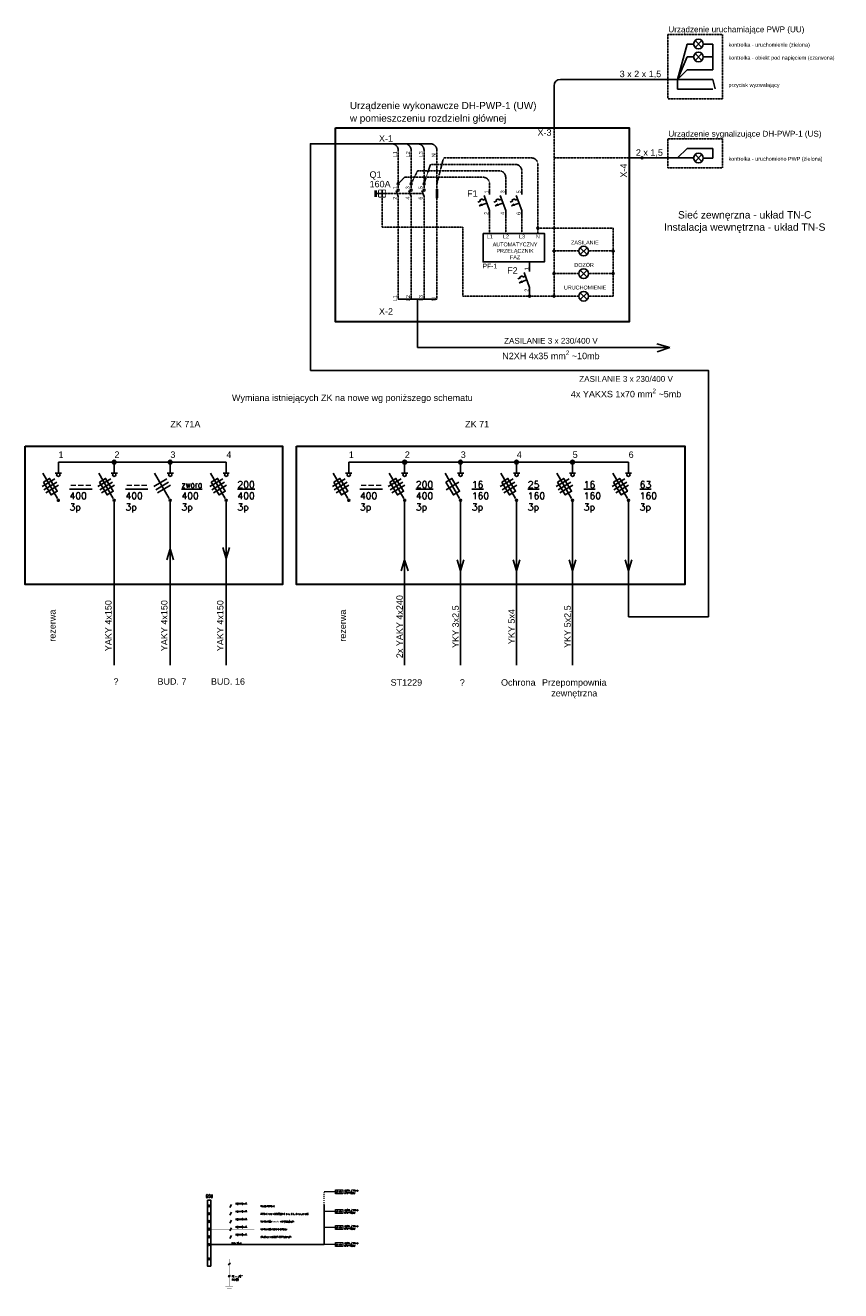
# Model space of a CAD drawing. Header units: centimetres. Extents: x -4572 to 125430, y -27163 to 73697.
# Tile 7 of 44: x 66723 to 92020, y -27163 to 12104. Entities that reach past the tile are written whole.
import ezdxf

# ---------------------------------------------------------------- set-up
doc = ezdxf.new("R2010")
doc.units = ezdxf.units.CM
doc.header["$MEASUREMENT"] = 0
for name, pattern in [('ACAD_ISO03W100', [30, 12, -18]), ('ACAD_ISO10W100', [18, 12, -3, 0, -3]), ('JIS_02_4.0', [5.5, 4, -1.5]), ('JIS_08_11', [12.8, 11, -0.6, 0.6, -0.6])]:
    doc.linetypes.add(name, pattern=pattern)
for name, color, linetype, lineweight in [('!elektryka', 30, 'Continuous', 35), ('!MS połączenia CC', 3, 'Continuous', 0), ('!MS_koryta_EL', 1, 'Continuous', 30)]:
    doc.layers.add(name, color=color, linetype=linetype, lineweight=lineweight)
for name, color, linetype in [('!MS_schematy', 7, 'Continuous'), ('dh-pwp1-2', 12, 'Continuous'), ('dh-pwp1-opis', 253, 'Continuous')]:
    doc.layers.add(name, color=color, linetype=linetype)
doc.styles.get("Standard").update_dxf_attribs({"font": 'ARIAL.TTF'})
doc.styles.add('style1', font='romans.shx', dxfattribs={"width": 0.7, "height": 12})

# ---------------------------------------------------------------- blocks, each defined once
blk = doc.blocks.new('r3')
at = {"layer": 'dh-pwp1-2', "color": 0}
blk.add_line((2077.99, 1819.41), (2077.31, 1821.29), dxfattribs=at)
blk.add_circle((2077.99, 1821.41), 0.3, dxfattribs=at)
at = {"layer": 'dh-pwp1-opis', "linetype": 'ACAD_ISO10W100', "lineweight": -3}
for tag, p in [('TOR2', (2077.53, 1821.72)), ('TOR1', (2077.53, 1818.47))]:
    blk.add_attdef(tag, p, '', height=1.2, rotation=90, dxfattribs=at)
blk = doc.blocks.new('zac2')
h = blk.add_hatch(color=256)
h.dxf.hatch_style = 1
h.paths.add_polyline_path([(1782.86, 1816.19, 1), (1782.26, 1816.19, 1), (1782.86, 1816.19)])
blk.add_circle((1782.56, 1816.19), 0.3)
blk = doc.blocks.new('r2')
at = {"layer": 'dh-pwp1-2', "color": 0}
for p, q in [((1783.3, 1833.6), (1783.3, 1835.26)), ((1780.45, 1831.55), (1779.67, 1831.26)), ((1780.31, 1831.94), (1781.09, 1832.23)), ((1781.09, 1832.23), (1780.31, 1831.94)), ((1780.31, 1831.94), (1780.45, 1831.55)), ((1781.09, 1832.23), (1781.23, 1831.83)), ((1781.23, 1831.83), (1782.02, 1832.12)), ((1783.3, 1828.6), (1781.59, 1833.29)), ((1783.3, 1826.93), (1783.3, 1828.6))]:
    blk.add_line(p, q, dxfattribs=at)
at = {"layer": 'dh-pwp1-2', "color": 0, "linetype": 'Continuous'}
for p, q in [((1782.44, 1830.94), (1780.09, 1830.09)), ((1780.94, 1830.58), (1780.09, 1830.09)), ((1780.09, 1830.09), (1781.06, 1830.26)), ((1781.06, 1830.26), (1780.94, 1830.58))]:
    blk.add_line(p, q, dxfattribs=at)
at = {"layer": 'dh-pwp1-opis'}
for tag, p in [('1', (1782.92, 1833.97)), ('2', (1782.92, 1827.3))]:
    blk.add_attdef(tag, p, '', height=1.2, rotation=90, dxfattribs=at)

msp = doc.modelspace()

# ---------------------------------------------------------------- hatches: boundary and pattern name
at = {"layer": '!elektryka', "lineweight": -3}
h = msp.add_hatch(color=0, dxfattribs=at)
h.paths.add_polyline_path([(73063.1, -26704.2), (73048.7, -26713.7), (73048.7, -26730.3, 0.4142136), (73065.7, -26713.3, 0.142453), (73063.1, -26704.2)])
h.paths.add_polyline_path([(73048.7, -26713.7), (73034.8, -26723, 0.2451382), (73048.7, -26730.3), (73048.7, -26713.7)])
h.paths.add_polyline_path([(73048.7, -26713.7), (73048.7, -26696.3, 0.4142136), (73031.7, -26713.3, 0.15349), (73034.8, -26723), (73048.7, -26713.7)])
h.paths.add_polyline_path([(73048.7, -26696.3), (73048.7, -26713.7), (73063.1, -26704.2, 0.2566186), (73048.7, -26696.3)])
at = {"layer": '!MS_schematy', "linetype": 'JIS_02_4.0', "lineweight": -3}
h = msp.add_hatch(color=256, dxfattribs=at)
h.dxf.hatch_style = 1
h.paths.add_polyline_path([(79511, 7018.6), (79476.8, 7018.6), (79476.8, 6749.2), (79511, 6749.2), (79511, 7018.6)])
at = {"layer": '!MS_schematy', "lineweight": -3, "transparency": 33554687}
h = msp.add_hatch(color=256, dxfattribs=at)
h.dxf.hatch_style = 1
edge = h.paths.add_edge_path()
edge.add_arc((69483.6, -1453), 60, 0, 360)
h = msp.add_hatch(color=256, dxfattribs=at)
h.dxf.hatch_style = 1
edge = h.paths.add_edge_path()
edge.add_arc((71219.7, -1453), 60, 0, 360)
h = msp.add_hatch(color=256, dxfattribs=at)
h.dxf.hatch_style = 1
edge = h.paths.add_edge_path()
edge.add_arc((78492, -1453), 60, 0, 360)
h = msp.add_hatch(color=256, dxfattribs=at)
h.dxf.hatch_style = 1
edge = h.paths.add_edge_path()
edge.add_arc((80228.1, -1453), 60, 0, 360)
h = msp.add_hatch(color=256, dxfattribs=at)
h.dxf.hatch_style = 1
edge = h.paths.add_edge_path()
edge.add_arc((81964.2, -1453), 60, 0, 360)
h = msp.add_hatch(color=256, dxfattribs=at)
h.dxf.hatch_style = 1
edge = h.paths.add_edge_path()
edge.add_arc((83700.3, -1453), 60, 0, 360)

# ---------------------------------------------------------------- linework, layer by layer
at = {"layer": '!elektryka', "color": 0, "lineweight": -3}
for p, q in [((73119, -24491.5), (73071, -24583.4)), ((73119, -24731.5), (73071, -24823.4)), ((75999.6, -25734.1), (75999.6, -24496.7)), ((73119, -24971.5), (73071, -25063.4)), ((73119, -25211.5), (73071, -25303.4)), ((73119, -25451.5), (73071, -25543.4)), ((72420.6, -25734.1), (75999.6, -25734.1)), ((73088, -26687.6), (73012, -26738.2)), ((73089.3, -26309.7), (73013.3, -26360.4)), ((73285.6, -26843), (73285.6, -26832.9)), ((73300, -26843), (73285.6, -26843)), ((73300, -26828.3), (73300, -26843)), ((73317.3, -26828.3), (73317.3, -26843)), ((73317.3, -26843), (73331.7, -26843)), ((73331.7, -26843), (73331.7, -26832.9))]:
    msp.add_line(p, q, dxfattribs=at)
at = {"layer": '!elektryka', "color": 0, "lineweight": -3, "ltscale": 100}
msp.add_lwpolyline([(72372, -24351.1), (72477.5, -24351.1), (72477.5, -26397.2), (72372, -26397.2)], close=True, dxfattribs=at)
at = {"layer": '!elektryka', "color": 0, "lineweight": -3, "const_width": 4}
for points in [[(72449, -24534.1), (73830.6, -24534.1)], [(72449, -24774.1), (73830.6, -24774.1)], [(72449, -25014.1), (73830.6, -25014.1)], [(72449, -25254.1), (73830.6, -25254.1)], [(72449, -25494.1), (73830.6, -25494.1)], [(72449, -26178.1), (73048.7, -26178.1), (73048.7, -27023.4)], [(72932.2, -27023.4), (73165.3, -27023.4)], [(72962.6, -27060.3), (73138.4, -27060.3)], [(72980.4, -27095.4), (73126.2, -27095.4)], [(73013.4, -27128.4), (73096.7, -27128.4)], [(73046.5, -27161.4), (73070.8, -27161.4)]]:
    msp.add_lwpolyline(points, dxfattribs=at)
at = {"layer": '!elektryka', "color": 0, "lineweight": -3, "ltscale": 100}
for centre in [(72420.6, -24534.1), (72420.6, -24774.1), (72420.6, -25014.1), (72420.6, -25254.1), (72420.6, -25494.1), (72420.6, -25734.1), (72420.6, -26178.1)]:
    msp.add_circle(centre, 28.4, dxfattribs=at)
at = {"layer": '!elektryka', "color": 0, "lineweight": -3}
msp.add_circle((73048.7, -26713.3), 17, dxfattribs=at)
msp.add_arc((73308.6, -26807.7), 22.3, 292.79473, 247.20527, dxfattribs=at)
at = {"layer": '!MS połączenia CC', "color": 0}
for p, q in [((76341.6, -24099.1), (75999.6, -24099.1)), ((76341.6, -24708.5), (75999.6, -24708.5)), ((76341.6, -25205.9), (75999.6, -25205.9)), ((76341.6, -25734.1), (75999.6, -25734.1))]:
    msp.add_line(p, q, dxfattribs=at)
at = {"layer": '!MS połączenia CC', "color": 0, "linetype": 'ACAD_ISO03W100', "ltscale": 2}
msp.add_line((75999.6, -24496.7), (75999.6, -24099.1), dxfattribs=at)
at = {"layer": '!MS połączenia CC', "color": 0}
for points in [[(76341.6, -24036.5), (76574.6, -24036.5), (76574.6, -24161.7), (76341.6, -24161.7)], [(76341.6, -24645.8), (76574.6, -24645.8), (76574.6, -24771.1), (76341.6, -24771.1)], [(76341.6, -25143.3), (76574.6, -25143.3), (76574.6, -25268.6), (76341.6, -25268.6)], [(76341.6, -25671.5), (76574.6, -25671.5), (76574.6, -25796.8), (76341.6, -25796.8)]]:
    msp.add_lwpolyline(points, close=True, dxfattribs=at)
for centre in [(76395.1, -24099.1), (76505.7, -24099.1), (76395.1, -24708.5), (76505.7, -24708.5), (76395.1, -25205.9), (76505.7, -25205.9), (76395.1, -25734.1), (76505.7, -25734.1)]:
    msp.add_circle(centre, 27.8, dxfattribs=at)
at = {"layer": '!MS_koryta_EL', "color": 0, "lineweight": -3}
for p, q in [((78293.9, 3600.9), (79493.9, 3600.9)), ((78893.9, 3600.9), (78893.9, 2107.4)), ((78893.9, 2107.4), (86721.8, 2107.4)), ((86721.8, 2107.4), (86315.8, 2215.8)), ((86721.8, 2107.4), (86324.5, 1970.3))]:
    msp.add_line(p, q, dxfattribs=at)
at = {"layer": '!MS_schematy'}
for p, q in [((86958.5, 10426.9), (87254.8, 11523.1)), ((87458.5, 11523.1), (87254.8, 11523.1)), ((87758.5, 11523.1), (88058.5, 11523.1)), ((88058.5, 10723.1), (88058.5, 11523.1)), ((86958.5, 10426.9), (87254.8, 11123.1)), ((87458.5, 11123.1), (87254.8, 11123.1)), ((87758.5, 11123.1), (88058.5, 11123.1)), ((86958.5, 10426.9), (87254.8, 10723.1)), ((87254.8, 10723.1), (88058.5, 10723.1)), ((86958.5, 10426.9), (88058.5, 10426.9)), ((86958.5, 10426.9), (86958.5, 10126.9)), ((88058.5, 10426.9), (88121.6, 10133.6)), ((86958.5, 10126.9), (88058.5, 10126.9)), ((86958.5, 7988.6), (87254.8, 8284.8)), ((88058.5, 8284.8), (87254.8, 8284.8)), ((88058.5, 7984.8), (88058.5, 8284.8)), ((86958.5, 7988.6), (87458.5, 7988.6)), ((87758.5, 7984.8), (88058.5, 7984.8)), ((67747.5, -1453, 322.5), (72955.8, -1453, 322.5)), ((76755.9, -1453, 322.5), (85436.4, -1453, 322.5)), ((69483.7, -7752.4, 322.5), (69483.7, -2636.3, 322.5)), ((72955.9, -2636.3, 322.5), (72955.9, -6251.3, 322.5)), ((72955.9, -2636.3, 322.5), (72955.9, -7752.4, 322.5)), ((78492.1, -7752.4, 322.5), (78492.1, -2636.3, 322.5)), ((85436.5, -2636.3, 322.5), (85436.5, -6251.3, 322.5)), ((71219.8, -4140.2, 322.5), (71115.2, -4484.9, 322.5)), ((71219.8, -4140.2, 322.5), (71324.5, -4484.9, 322.5)), ((72955.9, -4443.8, 322.5), (72851.3, -4099.1, 322.5)), ((72955.9, -4443.8, 322.5), (73060.6, -4099.1, 322.5)), ((78492.1, -4484.9, 322.5), (78387.5, -4829.6, 322.5)), ((78492.1, -4484.9, 322.5), (78596.8, -4829.6, 322.5)), ((80228.2, -4829.6, 322.5), (80123.6, -4484.9, 322.5)), ((80228.2, -4829.6, 322.5), (80332.9, -4484.9, 322.5)), ((81964.3, -4829.6, 322.5), (81859.7, -4484.9, 322.5)), ((81964.3, -4829.6, 322.5), (82069, -4484.9, 322.5)), ((83700.4, -4829.6, 322.5), (83595.8, -4484.9, 322.5)), ((83700.4, -4829.6, 322.5), (83805.1, -4484.9, 322.5)), ((85436.5, -4829.6, 322.5), (85331.9, -4484.9, 322.5)), ((85436.5, -4829.6, 322.5), (85541.2, -4484.9, 322.5)), ((85436.5, -6251.3, 322.5), (87917.6, -6251.3, 322.5))]:
    msp.add_line(p, q, dxfattribs=at)
at = {"layer": '!MS_schematy', "color": 3, "lineweight": -3}
for p, q in [((87502.4, 11417.1), (87714.6, 11629.2)), ((87714.6, 11417.1), (87502.4, 11629.2)), ((87502.4, 7878.8), (87714.6, 8090.9)), ((87714.6, 7878.8), (87502.4, 8090.9))]:
    msp.add_line(p, q, dxfattribs=at)
at = {"layer": '!MS_schematy', "color": 1, "lineweight": -3}
for p, q in [((87502.4, 11017.1), (87714.6, 11229.2)), ((87714.6, 11017.1), (87502.4, 11229.2))]:
    msp.add_line(p, q, dxfattribs=at)
at = {"layer": '!MS_schematy', "linetype": 'ByBlock', "lineweight": -3}
for p, q in [((83126.4, 8926.9), (83126.4, 10226.9)), ((83326.4, 10426.9), (86958.5, 10426.9)), ((85458.5, 7988.6), (86958.5, 7988.6))]:
    msp.add_line(p, q, dxfattribs=at)
at = {"layer": '!MS_schematy', "linetype": 'JIS_02_4.0', "lineweight": -3}
for p, q in [((83126.4, 8926.9), (83126.4, 3700.9)), ((78293.9, 7018.6), (78293.9, 8226.9)), ((78693.9, 7018.6), (78693.9, 8226.9)), ((79093.9, 7018.6), (79093.9, 8226.9)), ((79493.9, 7018.6), (79493.9, 8226.9)), ((79493.9, 7188.6), (79697.3, 7988.6)), ((79697.3, 7988.6), (82426.4, 7988.6)), ((83126.4, 7988.6), (85458.5, 7988.6)), ((78693.9, 7188.6), (78893.9, 7588.6)), ((78893.9, 7588.6), (81426.4, 7588.6)), ((79093.9, 7188.6), (79293.9, 7788.6)), ((79293.9, 7788.6), (81926.4, 7788.6)), ((82126.4, 7018.6), (82126.4, 7588.6)), ((82626.4, 7788.6), (82626.4, 5647.9)), ((78293.9, 7188.6), (78493.9, 7388.6)), ((78493.9, 7388.6), (80926.4, 7388.6)), ((81126.4, 7018.6), (81126.4, 7188.6)), ((81626.4, 7018.6), (81626.4, 7388.6)), ((78293.9, 6788.6), (78293.9, 3600.9)), ((78693.9, 6788.6), (78693.9, 3600.9)), ((79093.9, 6788.6), (79093.9, 3600.9)), ((79493.9, 6749.2), (79493.9, 3600.9)), ((81126.4, 5647.9), (81126.4, 6185.3)), ((81626.4, 6185.3), (81626.4, 5647.9)), ((82126.4, 6185.3), (82126.4, 5647.9)), ((80293.9, 5841.5), (80293.9, 3700.9)), ((82626.4, 5812.6), (84958.5, 5812.6)), ((84958.5, 5812.6), (84958.5, 3700.9)), ((83126.4, 5100.9), (83896.3, 5100.9)), ((84958.5, 5100.9), (84196.2, 5100.9)), ((83126.4, 4400.9), (83896.3, 4400.9)), ((84958.5, 4400.9), (84196.2, 4400.9)), ((83126.4, 3700.9), (80293.9, 3700.9)), ((82369.4, 3800.9), (82369.4, 3700.9)), ((83126.4, 3700.9), (83896.3, 3700.9)), ((84958.5, 3700.9), (84196.2, 3700.9))]:
    msp.add_line(p, q, dxfattribs=at)
at = {"layer": '!MS_schematy', "linetype": 'JIS_02_4.0'}
msp.add_line((77791.7, 5841.5), (80293.9, 5841.5), dxfattribs=at)
at = {"layer": '!MS_schematy', "lineweight": -3}
for p, q in [((83940.2, 4991), (84152.3, 5203.2)), ((84152.3, 4991), (83940.2, 5203.2)), ((82369.4, 4634.2), (82369.4, 4761.8)), ((83940.2, 4291), (84152.3, 4503.2)), ((84152.3, 4291), (83940.2, 4503.2)), ((83940.2, 3591), (84152.3, 3803.2)), ((84152.3, 3591), (83940.2, 3803.2)), ((71219.8, -2636.3, 322.5), (71219.8, -7752.4, 322.5)), ((80228.2, -2666.6, 322.5), (80228.2, -7752.4, 322.5)), ((81964.3, -2666.6, 322.5), (81964.3, -7752.4, 322.5)), ((83700.4, -2666.6, 322.5), (83700.4, -7752.4, 322.5))]:
    msp.add_line(p, q, dxfattribs=at)
at = {"layer": '!MS_schematy', "color": 0}
for p, q in [((67747.5, -1789, 322.5), (67747.5, -1453, 322.5)), ((69483.6, -1789, 322.5), (69483.6, -1453, 322.5)), ((71219.7, -1789, 322.5), (71219.7, -1453, 322.5)), ((72955.8, -1789, 322.5), (72955.8, -1453, 322.5)), ((76755.9, -1789, 322.5), (76755.9, -1453, 322.5)), ((78492, -1789, 322.5), (78492, -1453, 322.5)), ((80228.1, -1789, 322.5), (80228.1, -1453, 322.5)), ((81964.2, -1789, 322.5), (81964.2, -1453, 322.5)), ((83700.3, -1789, 322.5), (83700.3, -1453, 322.5)), ((85436.4, -1789, 322.5), (85436.4, -1453, 322.5)), ((67717.3, -2575.8, 322.5), (67263.4, -1789, 322.5)), ((67844, -1789, 322.5), (67650.9, -1789, 322.5)), ((67650.9, -1789, 322.5), (67747.5, -1789, 322.5)), ((69453.5, -2575.8, 322.5), (68999.5, -1789, 322.5)), ((69580.1, -1789, 322.5), (69387, -1789, 322.5)), ((69387, -1789, 322.5), (69483.6, -1789, 322.5)), ((71189.6, -2575.8, 322.5), (70735.6, -1789, 322.5)), ((71316.2, -1789, 322.5), (71123.1, -1789, 322.5)), ((71123.1, -1789, 322.5), (71219.7, -1789, 322.5)), ((72925.7, -2575.8, 322.5), (72471.7, -1789, 322.5)), ((73052.3, -1789, 322.5), (72859.3, -1789, 322.5)), ((72859.3, -1789, 322.5), (72955.8, -1789, 322.5)), ((76725.7, -2575.8, 322.5), (76271.8, -1789, 322.5)), ((76852.4, -1789, 322.5), (76659.3, -1789, 322.5)), ((76659.3, -1789, 322.5), (76755.9, -1789, 322.5)), ((78461.9, -2575.8, 322.5), (78007.9, -1789, 322.5)), ((78588.5, -1789, 322.5), (78395.4, -1789, 322.5)), ((78395.4, -1789, 322.5), (78492, -1789, 322.5)), ((80198, -2575.8, 322.5), (79744, -1789, 322.5)), ((80324.6, -1789, 322.5), (80131.5, -1789, 322.5)), ((80131.5, -1789, 322.5), (80228.1, -1789, 322.5)), ((81934.1, -2575.8, 322.5), (81480.1, -1789, 322.5)), ((82060.7, -1789, 322.5), (81867.7, -1789, 322.5)), ((81867.7, -1789, 322.5), (81964.2, -1789, 322.5)), ((83670.2, -2575.8, 322.5), (83216.2, -1789, 322.5)), ((83796.8, -1789, 322.5), (83603.8, -1789, 322.5)), ((83603.8, -1789, 322.5), (83700.3, -1789, 322.5)), ((85406.3, -2575.8, 322.5), (84952.3, -1789, 322.5)), ((85532.9, -1789, 322.5), (85339.9, -1789, 322.5)), ((85339.9, -1789, 322.5), (85436.4, -1789, 322.5)), ((67240.9, -2211.6, 322.5), (67639.3, -1974.2, 322.5)), ((67297.9, -2307.2, 322.5), (67696.2, -2069.8, 322.5)), ((67354.8, -2402.7, 322.5), (67753.2, -2165.3, 322.5)), ((68977, -2211.6, 322.5), (69375.4, -1974.2, 322.5)), ((69034, -2307.2, 322.5), (69432.4, -2069.8, 322.5)), ((69090.9, -2402.7, 322.5), (69489.3, -2165.3, 322.5)), ((70713.2, -2211.6, 322.5), (71111.5, -1974.2, 322.5)), ((70770.1, -2307.2, 322.5), (71168.5, -2069.8, 322.5)), ((70827, -2402.7, 322.5), (71225.4, -2165.3, 322.5)), ((72449.3, -2211.6, 322.5), (72847.6, -1974.2, 322.5)), ((72506.2, -2307.2, 322.5), (72904.6, -2069.8, 322.5)), ((72563.1, -2402.7, 322.5), (72961.5, -2165.3, 322.5)), ((76249.3, -2211.6, 322.5), (76647.7, -1974.2, 322.5)), ((76306.3, -2307.2, 322.5), (76704.6, -2069.8, 322.5)), ((76363.2, -2402.7, 322.5), (76761.6, -2165.3, 322.5)), ((77985.4, -2211.6, 322.5), (78383.8, -1974.2, 322.5)), ((78042.4, -2307.2, 322.5), (78440.8, -2069.8, 322.5)), ((78099.3, -2402.7, 322.5), (78497.7, -2165.3, 322.5)), ((79778.5, -2307.2, 322.5), (80176.9, -2069.8, 322.5)), ((81457.7, -2211.6, 322.5), (81856, -1974.2, 322.5)), ((81514.6, -2307.2, 322.5), (81913, -2069.8, 322.5)), ((81571.5, -2402.7, 322.5), (81969.9, -2165.3, 322.5)), ((83193.8, -2211.6, 322.5), (83592.2, -1974.2, 322.5)), ((83250.7, -2307.2, 322.5), (83649.1, -2069.8, 322.5)), ((83307.6, -2402.7, 322.5), (83706, -2165.3, 322.5)), ((84929.9, -2211.6, 322.5), (85328.3, -1974.2, 322.5)), ((84986.8, -2307.2, 322.5), (85385.2, -2069.8, 322.5)), ((85043.7, -2402.7, 322.5), (85442.1, -2165.3, 322.5))]:
    msp.add_line(p, q, dxfattribs=at)
at = {"layer": '!MS_schematy', "linetype": 'JIS_02_4.0'}
for points in [[(86658.5, 9826.9), (88358.5, 9826.9), (88358.5, 11823.1), (86658.5, 11823.1)], [(86658.5, 8584.8), (88358.5, 8584.8), (88358.5, 7684.8), (86658.5, 7684.8)]]:
    msp.add_lwpolyline(points, close=True, dxfattribs=at)
at = {"layer": '!MS_schematy', "lineweight": -3}
for points in [[(77691.7, 6982.6), (77891.7, 6982.6), (77891.7, 6782.6), (77691.7, 6782.6)], [(79476.8, 7018.6), (79511, 7018.6), (79511, 6749.2), (79476.8, 6749.2)]]:
    msp.add_lwpolyline(points, close=True, dxfattribs=at)
at = {"layer": '!MS_schematy'}
msp.add_lwpolyline([(80926.4, 5647.9), (82826.4, 5647.9), (82826.4, 4761.8), (80926.4, 4761.8)], close=True, dxfattribs=at)
msp.add_lwpolyline([(75571.5, 1394.4), (87917.6, 1394.4), (87917.6, -6251.3)], dxfattribs=at)
at = {"layer": '!MS_schematy', "lineweight": 30}
for points in [[(66723, -954), (74703.5, -954), (74703.5, -5253.3), (66723, -5253.3)], [(75133.5, -954), (87184.1, -954), (87184.1, -5253.3), (75133.5, -5253.3)]]:
    msp.add_lwpolyline(points, close=True, dxfattribs=at)
at = {"layer": '!MS_schematy', "color": 0, "elevation": 322.5}
for points in [[(67285.5, -2069.4), (67477.5, -1954.9), (67716.3, -2355.7), (67524.3, -2470.1)], [(69021.6, -2069.4), (69213.6, -1954.9), (69452.4, -2355.7), (69260.4, -2470.1)], [(72493.8, -2069.4), (72685.8, -1954.9), (72924.6, -2355.7), (72732.6, -2470.1)], [(76293.8, -2069.4), (76485.9, -1954.9), (76724.7, -2355.7), (76532.6, -2470.1)], [(78030, -2069.4), (78222, -1954.9), (78460.8, -2355.7), (78268.8, -2470.1)], [(79766.1, -2069.4), (79958.1, -1954.9), (80196.9, -2355.7), (80004.9, -2470.1)], [(81502.2, -2069.4), (81694.2, -1954.9), (81933, -2355.7), (81741, -2470.1)], [(83238.3, -2069.4), (83430.3, -1954.9), (83669.1, -2355.7), (83477.1, -2470.1)], [(84974.4, -2069.4), (85166.5, -1954.9), (85405.3, -2355.7), (85213.2, -2470.1)]]:
    msp.add_lwpolyline(points, close=True, dxfattribs=at)
at = {"layer": '!MS_schematy', "color": 3, "lineweight": -3}
for centre in [(87608.5, 11523.1), (87608.5, 7984.8)]:
    msp.add_circle(centre, 150, dxfattribs=at)
at = {"layer": '!MS_schematy', "color": 1, "lineweight": -3}
msp.add_circle((87608.5, 11123.1), 150, dxfattribs=at)
at = {"layer": '!MS_schematy', "lineweight": -3}
for centre, radius in [((84046.2, 5097.1), 150), ((84046.2, 4397.1), 150), ((84046.2, 3697.1), 150), ((69483.6, -1453, 322.5), 60), ((71219.7, -1453, 322.5), 60), ((78492, -1453, 322.5), 60), ((80228.1, -1453, 322.5), 60), ((81964.2, -1453, 322.5), 60), ((83700.3, -1453, 322.5), 60), ((67747.5, -1841, 322.5), 52), ((69483.6, -1841, 322.5), 52), ((71219.7, -1841, 322.5), 52), ((72955.8, -1841, 322.5), 52), ((76755.9, -1841, 322.5), 52), ((78492, -1841, 322.5), 52), ((80228.1, -1841, 322.5), 52), ((81964.2, -1841, 322.5), 52), ((83700.3, -1841, 322.5), 52), ((85436.4, -1841, 322.5), 52)]:
    msp.add_circle(centre, radius, dxfattribs=at)
at = {"layer": '!MS_schematy', "color": 0}
for centre in [(67747.6, -2636.3, 322.5), (69483.7, -2636.3, 322.5), (71219.8, -2636.3, 322.5), (72955.9, -2636.3, 322.5), (76756, -2636.3, 322.5), (78492.1, -2636.3, 322.5), (80228.2, -2636.3, 322.5), (81964.3, -2636.3, 322.5), (83700.4, -2636.3, 322.5), (85436.5, -2636.3, 322.5)]:
    msp.add_circle(centre, 30.3, dxfattribs=at)
at = {"layer": '!MS_schematy', "linetype": 'ByBlock', "lineweight": -3}
msp.add_arc((83326.4, 10226.9), 200, 90, 180, dxfattribs=at)
at = {"layer": '!MS_schematy', "linetype": 'JIS_02_4.0', "lineweight": -3}
for centre in [(78093.9, 8226.9), (78493.9, 8226.9), (78893.9, 8226.9), (79293.9, 8226.9), (82426.4, 7788.6), (81426.4, 7388.6), (81926.4, 7588.6), (80926.4, 7188.6)]:
    msp.add_arc(centre, 200, 0, 90, dxfattribs=at)

# ---------------------------------------------------------------- block references
at = {"layer": '!MS_schematy', "xscale": 100, "yscale": 100, "zscale": 100}
for p in [(-92397.2, -173630.2), (-99962.4, -174430.2), (-99562.4, -174430.2), (-99162.4, -174430.2), (-95629.9, -175806.3), (-95129.9, -176517.9), (-93297.8, -176517.9), (-95129.9, -177217.9), (-93297.8, -177217.9), (-95886.9, -177917.9), (-95129.9, -177917.9)]:
    msp.add_blockref('zac2', p, dxfattribs=at)
at = {"layer": '!MS_schematy', "linetype": 'JIS_08_11', "xscale": 100, "yscale": 100, "zscale": 100}
for p, values in [((-129505.4, -175152.5), {'TOR2': '1', 'TOR1': '2'}), ((-129105.4, -175152.5), {'TOR2': '3', 'TOR1': '4'}), ((-128705.4, -175152.5), {'TOR2': '5', 'TOR1': '6'})]:
    msp.add_blockref('r3', p, dxfattribs=at).add_auto_attribs(values)
at = {"layer": '!MS_schematy', "xscale": 100, "yscale": 100, "zscale": 100}
for p, values in [((-97203.5, -176507.6), {'2': '2', '1': '1'}), ((-96703.5, -176507.6), {'2': '4', '1': '3'}), ((-96203.5, -176507.6), {'2': '6', '1': '5'}), ((-95960.5, -178891.9), {'2': '2', '1': '1'})]:
    msp.add_blockref('r2', p, dxfattribs=at).add_auto_attribs(values)

# ---------------------------------------------------------------- texts
at = {"layer": '!elektryka', "color": 0, "lineweight": -3, "style": 'style1', "width": 0.7}
for s, height, p in [('GSU', 100, (72318, -24280.7)), ('zacisk / listwa', 50, (76619.2, -24078.9)), ('uziemiający', 50, (76619.2, -24151)), ('N2XH10mm', 50, (73252, -24491.3)), ('N2XH10mm', 50, (73252, -24731.3)), ('2', 24, (73565.5, -24453.3)), ('2', 24, (73565.5, -24693.3)), ('koryta kablowe', 50, (74025.5, -24559.3)), ('zacisk / listwa', 50, (76619.2, -24688.2)), ('uziemiający', 50, (76619.2, -24760.4)), ('N2XH10mm', 50, (73252, -24971.3)), ('2', 24, (73565.5, -24933.3)), ('stalowe rury wodociągowe z.w., c.o., c.w.u., p-poż.', 50, (74025.5, -24799.3)), ('konstrukcja kanałów wentylacyjnych', 50, (74025.5, -25039.3)), ('zacisk / listwa', 50, (76619.2, -25185.7)), ('N2XH10mm', 50, (73252, -25211.3)), ('N2XH10mm', 50, (73252, -25451.3)), ('2', 24, (73565.5, -25173.3)), ('2', 24, (73565.5, -25413.3)), ('obudowy urządzeń elektrycznych', 50, (74025.5, -25516.1)), ('konstrukcja stalowa obiektu', 50, (74025.5, -25279.3)), ('uziemiający', 50, (76619.2, -25257.9)), ('FeZn 25x4', 50, (73118.8, -25718.1)), ('zacisk / listwa', 50, (76619.2, -25713.9)), ('uziemiający', 50, (76619.2, -25786.1)), ("PE - ,,TG''", 50, (73133.8, -26741.1)), ('R<10', 50, (73133.8, -26844.9))]:
    msp.add_text(s, height=height, dxfattribs=at).set_placement(p)
at = {"layer": '!MS_schematy', "linetype": 'JIS_02_4.0'}
for s, height, p in [('Urządzenie uruchamiające PWP (UU)', 180, (86674.2, 11888.4)), ('3 x 2 x 1,5', 200, (85163.2, 10495.4)), ('przycisk wyzwalający', 120, (88540.1, 10192.2)), ('Urządzenie wykonawcze DH-PWP-1 (UW)', 220, (76793.5, 9504.1)), ('w pomieszczeniu rozdzielni głównej', 220, (76793.5, 9112.4)), ('X-1', 200, (77694.8, 8492.5)), ('X-3', 200, (82614.3, 8678.6)), ('Urządzenie sygnalizujące DH-PWP-1 (US)', 180, (86674.2, 8650.1)), ('2 x 1,5', 200, (85666, 8057.1)), ('Q1', 200, (77403.8, 7371.9)), ('F1', 200, (80429.7, 6782)), ('L1', 120, (81040.8, 5492.2)), ('L2', 120, (81540.8, 5492.2)), ('L3', 120, (82040.8, 5492.2)), ('N', 120, (82563, 5492.2)), ('ZASILANIE', 120, (83655.8, 5306.2)), ('DOZÓR', 120, (83757.1, 4606.2)), ('PF-1', 150, (80908.6, 4558.4)), ('F2', 200, (81672.7, 4397.6)), ('URUCHOMIENIE', 120, (83434.9, 3906.2)), ('X-2', 200, (77694.8, 3126.5)), ('ZASILANIE 3 x 230/400 V', 180, (81576.3, 2223.9)), ('ZASILANIE 3 x 230/400 V', 180, (83907.7, 1040.7, 322.5))]:
    msp.add_text(s, height=height, dxfattribs=at).set_placement(p)
at = {"layer": '!MS_schematy', "color": 3, "linetype": 'JIS_02_4.0'}
for s, p in [('kontrolka - uruchomienie (zielona)', (88540.1, 11438.4)), ('kontrolka - uruchomiono PWP (zielona)', (88540.1, 7900.1))]:
    msp.add_text(s, height=120, dxfattribs=at).set_placement(p)
at = {"layer": '!MS_schematy', "color": 1, "linetype": 'JIS_02_4.0'}
msp.add_text('kontrolka - obiekt pod napięciem (czerwona)', height=120, dxfattribs=at).set_placement((88540.1, 11038.4))
at = {"layer": '!MS_schematy', "linetype": 'JIS_02_4.0'}
for s, height, p in [('L1', 120, (78253.9, 8009.6)), ('L2', 120, (78653.9, 8009.6)), ('L3', 120, (79053.9, 8009.6)), ('N', 120, (79453.9, 8009.6)), ('X-4', 200, (85385.7, 7378.2)), ('L1', 120, (78253.9, 3545)), ('L2', 120, (78653.9, 3545)), ('L3', 120, (79053.9, 3545)), ('N', 120, (79453.9, 3545))]:
    msp.add_text(s, height=height, rotation=90, dxfattribs=at).set_placement(p)
at = {"layer": '!MS_schematy', "color": 0}
for s, p in [('1', (67752.6, -1319.7, 322.5)), ('2', (69488.7, -1319.7, 322.5)), ('3', (71224.8, -1319.7, 322.5)), ('4', (72960.9, -1319.7, 322.5)), ('1', (76761, -1319.7, 322.5)), ('2', (78497.1, -1319.7, 322.5)), ('3', (80233.2, -1319.7, 322.5)), ('4', (81969.3, -1319.7, 322.5)), ('5', (83705.4, -1319.7, 322.5)), ('6', (85441.5, -1319.7, 322.5))]:
    msp.add_text(s, height=200, dxfattribs=at).set_placement(p)
at = {"layer": '!MS_schematy', "color": 0, "lineweight": -3, "insert": (86238.2, 6336.9), "char_height": 227.935, "width": 5609.626, "attachment_point": 1}
msp.add_mtext('\\pxqc;Sieć zewnęrzna - układ TN-C\\PInstalacja wewnętrzna - układ TN-S', dxfattribs=at)
at = {"layer": '!MS_schematy', "linetype": 'JIS_02_4.0', "lineweight": -3, "insert": (81042.6, 5365), "char_height": 120, "attachment_point": 1}
msp.add_mtext_dynamic_manual_height_columns('\\pxqc;AUTOMATYCZNY\\PPRZEŁĄCZNIK\\PFAZ', width=1750, gutter_width=0, heights=[1294.3], dxfattribs=at)
at = {"layer": '!MS_schematy', "color": 0, "char_height": 200, "attachment_point": 1}
for s, insert, width in [('\\A1;\\pxqc;N2XH 4x35 mm{\\H0.7x;\\S2^ ;} ~10mb', (79808.6, 2011.7), 6442.964), ('\\A1;\\pxqc;4x YAKXS 1x70 mm{\\H0.7x;\\S2^ ;} ~5mb', (82139.9, 828.5, 322.5), 6442.964), ('\\pxqc;Wymiana istniejących ZK na nowe wg poniższego schematu', (72699.5, 646.1, 322.5), 8337.629), ('\\pxqc;ZK 71A', (69657.2, -171.1, 322.5), 4063.781), ('\\pxqc;ZK 71', (78709.1, -171.1, 322.5), 4063.781), ('\\pxqc;?', (67505.4, -8158.5, 322.5), 4063.781), ('\\pxqc;BUD. 7', (69241.5, -8158.5, 322.5), 4063.781), ('\\pxqc;BUD. 16', (70977.6, -8158.5, 322.5), 4063.781), ('\\pxqc;ST1229', (76513.8, -8188.8, 322.5), 4063.781), ('\\pxqc;?', (78249.9, -8188.8, 322.5), 4063.781), ('\\pxqc;Ochrona', (79986, -8188.8, 322.5), 4063.781), ('\\pxqc;Przepompownia\\Pzewnętrzna', (81722.1, -8188.8, 322.5), 4063.781)]:
    msp.add_mtext(s, dxfattribs=dict(at, insert=insert, width=width))
at = {"layer": '!MS_schematy', "color": 0, "char_height": 208.544, "attachment_point": 4}
for s, insert in [('\\pxql;{\\L\\Fsimplex.shx|c226;---\\P\\l400\\P3p}', (68096.1, -2531, 322.5)), ('\\pxql;{\\L\\Fsimplex.shx|c226;---\\P\\l400\\P3p}', (69832.2, -2531, 322.5)), ('\\pxql;{\\L\\W0.8;\\Fsimplex.shx|c226;zwora\\W0.9;\\P\\l\\W1;400\\P3p}', (71568.4, -2531, 322.5)), ('\\pxql;{\\L\\Fsimplex.shx|c226;200\\P\\l400\\P3p}', (73304.5, -2531, 322.5)), ('\\pxql;{\\L\\Fsimplex.shx|c226;---\\P\\l400\\P3p}', (77104.5, -2531, 322.5)), ('\\pxql;{\\L\\Fsimplex.shx|c226;200\\P\\l400\\P3p}', (78840.6, -2531, 322.5)), ('\\pxql;{\\L\\Fsimplex.shx|c226;16\\P\\l160\\P3p}', (80576.7, -2531, 322.5)), ('\\pxql;{\\L\\Fsimplex.shx|c226;25\\P\\l160\\P3p}', (82312.9, -2531, 322.5)), ('\\pxql;{\\L\\Fsimplex.shx|c226;16\\P\\l160\\P3p}', (84049, -2531, 322.5)), ('\\pxql;{\\L\\Fsimplex.shx|c226;63\\P\\l160\\P3p}', (85785.1, -2531, 322.5))]:
    msp.add_mtext(s, dxfattribs=dict(at, insert=insert))
at = {"layer": '!MS_schematy', "color": 0, "char_height": 200, "width": 4063.781, "attachment_point": 1, "rotation": 90}
for s, insert in [('\\pxqc;YAKY 4x150', (69198, -8558, 322.5)), ('\\pxqc;YAKY 4x150', (70934.1, -8558, 322.5)), ('\\pxqc;YAKY 4x150', (72670.2, -8558, 322.5)), ('\\pxqc;2x YAKY 4x240', (78236.1, -8588.3, 322.5)), ('\\pxqc;rezerwa', (67461.9, -8558, 322.5)), ('\\pxqc;rezerwa', (76470.3, -8558, 322.5)), ('\\pxqc;YKY 3x2,5', (79972.2, -8588.3, 322.5)), ('\\pxqc;YKY 5x4\\P\\pq*;', (81708.3, -8588.3, 322.5)), ('\\pxqc;YKY 5x2,5', (83444.4, -8588.3, 322.5))]:
    msp.add_mtext(s, dxfattribs=dict(at, insert=insert))

# ---------------------------------------------------------------- next in the draw order: wipeouts: each hides what was drawn before it
at = {"lineweight": -3}
msp.add_wipeout([(77691.7, 6982.6), (77891.7, 6982.6), (77891.7, 6782.6), (77691.7, 6782.6)], dxfattribs=at).dxf.layer = '!MS_schematy'

# ---------------------------------------------------------------- next in the draw order: linework, layer by layer
at = {"layer": '!MS_schematy', "lineweight": 40}
msp.add_line((77591.7, 6982.6), (77591.7, 6782.6), dxfattribs=at)
at = {"layer": '!MS_schematy', "linetype": 'JIS_02_4.0', "lineweight": -3}
msp.add_line((77591.7, 6882.6), (79059.7, 6882.6), dxfattribs=at)
at = {"layer": '!MS_schematy', "lineweight": -3}
for p, q in [((77671.7, 6882.6), (77911.7, 6882.6)), ((77791.7, 7002.6), (77791.7, 6762.6))]:
    msp.add_line(p, q, dxfattribs=at)
at = {"layer": '!MS_schematy', "linetype": 'JIS_02_4.0'}
msp.add_line((77791.7, 6782.6), (77791.7, 5841.5), dxfattribs=at)
at = {"layer": '!MS_schematy', "lineweight": 30}
msp.add_lwpolyline([(76343.5, 8926.9), (85458.5, 8926.9), (85458.5, 2900.9), (76343.5, 2900.9)], close=True, dxfattribs=at)
at = {"layer": '!MS_schematy'}
msp.add_lwpolyline([(79293.9, 8426.9), (75570.7, 8426.9), (75571.5, 1394.4)], dxfattribs=at)

# ---------------------------------------------------------------- next in the draw order: texts
at = {"layer": '!MS_schematy', "linetype": 'JIS_02_4.0'}
msp.add_text('160A', height=200, dxfattribs=at).set_placement((77403.8, 7078.1))

doc.saveas('drawing.dxf')
